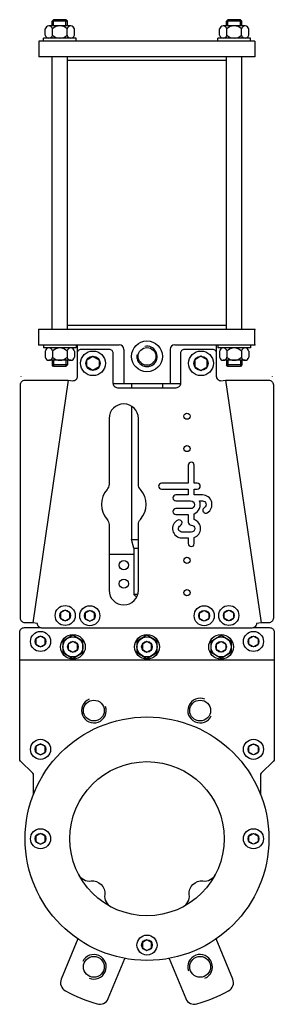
# Model space of a CAD drawing. Extents: x 20 to 185, y 7 to 646.
import ezdxf

# ---------------------------------------------------------------- set-up
doc = ezdxf.new("R2010")
doc.units = 0
doc.header["$LTSCALE"] = 15
doc.header["$MEASUREMENT"] = 0
doc.layers.add('CYL_XDN100', color=7, linetype='CONTINUOUS')

msp = doc.modelspace()

# ---------------------------------------------------------------- linework, layer by layer
at = {"layer": 'CYL_XDN100'}
for p, q in [((42.42, 645.99), (41.42, 644.99)), ((50.42, 645.99), (42.42, 645.99)), ((42.42, 641.99), (42.42, 645.99)), ((50.42, 641.99), (50.42, 645.99)), ((51.42, 644.99), (50.42, 645.99)), ((155.42, 645.99), (154.42, 644.99)), ((163.42, 645.99), (155.42, 645.99)), ((155.42, 641.99), (155.42, 645.99)), ((164.42, 644.99), (163.42, 645.99)), ((163.42, 641.99), (163.42, 645.99)), ((36.97, 635.99), (36.97, 639.99)), ((53.51, 641.99), (39.34, 641.99)), ((51.42, 644.99), (41.42, 644.99)), ((41.42, 641.99), (41.42, 644.99)), ((41.7, 635.99), (41.7, 639.99)), ((51.15, 635.99), (51.15, 639.99)), ((51.42, 641.99), (51.42, 644.99)), ((55.87, 635.99), (55.87, 639.99)), ((149.97, 635.99), (149.97, 639.99)), ((166.51, 641.99), (152.34, 641.99)), ((164.42, 644.99), (154.42, 644.99)), ((154.42, 641.99), (154.42, 644.99)), ((154.7, 635.99), (154.7, 639.99)), ((164.15, 635.99), (164.15, 639.99)), ((164.42, 641.99), (164.42, 644.99)), ((168.87, 635.99), (168.87, 639.99)), ((56.92, 633.99), (35.92, 633.99)), ((35.92, 631.99), (35.92, 633.99)), ((56.92, 631.99), (56.92, 633.99)), ((169.92, 633.99), (148.92, 633.99)), ((148.92, 631.99), (148.92, 633.99)), ((169.92, 631.99), (169.92, 633.99)), ((172.92, 631.99), (32.92, 631.99)), ((32.92, 631.99), (32.92, 621.99)), ((172.92, 631.99), (172.92, 621.99)), ((172.92, 621.99), (32.92, 621.99)), ((41.42, 444.99), (41.42, 621.99)), ((51.42, 444.99), (51.42, 621.99)), ((154.42, 444.99), (154.42, 621.99)), ((164.42, 444.99), (164.42, 621.99)), ((154.42, 619.49), (51.42, 619.49)), ((154.42, 447.49), (51.42, 447.49)), ((172.92, 444.99), (32.92, 444.99)), ((32.92, 434.99), (32.92, 444.99)), ((172.92, 434.99), (172.92, 444.99)), ((172.92, 434.99), (172.92, 444.99)), ((172.92, 434.99), (172.92, 444.99)), ((32.92, 434.99), (84.92, 434.99)), ((35.92, 434.99), (35.92, 432.99)), ((56.92, 434.99), (56.92, 432.99)), ((57.92, 429.99), (57.92, 434.99)), ((120.92, 434.99), (172.92, 434.99)), ((147.92, 429.99), (147.92, 434.99)), ((148.92, 434.99), (148.92, 432.99)), ((169.92, 434.99), (169.92, 432.99)), ((56.92, 432.99), (35.92, 432.99)), ((36.97, 430.99), (36.97, 426.99)), ((41.7, 430.99), (41.7, 426.99)), ((51.15, 430.99), (51.15, 426.99)), ((55.87, 430.99), (55.87, 426.99)), ((87.92, 431.99), (87.92, 409.99)), ((117.92, 431.99), (117.92, 409.99)), ((169.92, 432.99), (148.92, 432.99)), ((149.97, 430.99), (149.97, 426.99)), ((154.7, 430.99), (154.7, 426.99)), ((164.15, 430.99), (164.15, 426.99)), ((168.87, 430.99), (168.87, 426.99)), ((53.51, 424.99), (39.34, 424.99)), ((41.42, 424.99), (41.42, 421.99)), ((51.42, 421.99), (41.42, 421.99)), ((42.42, 420.99), (41.42, 421.99)), ((42.42, 424.99), (42.42, 420.99)), ((50.42, 424.99), (50.42, 420.99)), ((51.42, 421.99), (50.42, 420.99)), ((51.42, 424.99), (51.42, 421.99)), ((166.51, 424.99), (152.34, 424.99)), ((154.42, 424.99), (154.42, 421.99)), ((164.42, 421.99), (154.42, 421.99)), ((155.42, 420.99), (154.42, 421.99)), ((155.42, 424.99), (155.42, 420.99)), ((163.42, 424.99), (163.42, 420.99)), ((164.42, 421.99), (163.42, 420.99)), ((164.42, 424.99), (164.42, 421.99)), ((50.42, 420.99), (42.42, 420.99)), ((163.42, 420.99), (155.42, 420.99)), ((21.37, 414.24), (21.42, 414.55)), ((51.89, 412.13), (28.89, 254.63)), ((80.86, 409.99), (124.85, 409.99)), ((92.92, 409.99), (92.92, 407.49)), ((112.92, 409.99), (112.92, 407.49)), ((153.82, 412.13), (176.82, 254.63)), ((184.34, 414.24), (184.29, 414.55)), ((92.92, 395.23), (92.92, 308.59)), ((92.92, 308.59), (97.42, 308.59)), ((94.42, 302.99), (92.92, 308.59)), ((94.42, 302.99), (94.42, 272.99)), ((94.42, 302.99), (97.42, 302.99)), ((94.42, 298.99), (78.42, 298.99)), ((96.54, 272.99), (94.42, 272.99)), ((95.77, 271.64), (94.42, 272.99)), ((20.42, 230.49), (185.42, 230.49))]:
    msp.add_line(p, q, dxfattribs=at)
for points in [[(34.85, 251.19, -0.414214), (31.85, 254.19), (28.89, 254.63), (23.89, 254.63, -0.414214), (20.89, 257.63), (20.89, 409.13, -0.414214), (23.89, 412.13), (51.89, 412.13), (54.85, 411.69, 0.414214), (57.85, 414.69), (57.85, 429.69, -0.414214), (60.35, 432.19), (78.35, 432.19, -0.414214), (80.85, 429.69), (80.85, 410.19, 0.414214), (83.85, 407.19), (121.85, 407.19, 0.414214), (124.85, 410.19), (124.85, 429.69, -0.414214), (127.35, 432.19), (145.35, 432.19, -0.414214), (147.85, 429.69), (147.85, 414.69, 0.414214), (150.85, 411.69), (153.82, 412.13), (181.82, 412.13, -0.414214), (184.82, 409.13), (184.82, 257.63, -0.414214), (181.82, 254.63), (176.82, 254.63), (173.85, 254.19, -0.414214), (170.85, 251.19)], [(78.35, 344.48, -0.185167), (77.07, 341.14, 0.383482), (77.07, 321.75, -0.185167), (78.35, 318.4), (78.35, 275.69, 1), (97.35, 275.69), (97.35, 318.4, -0.185167), (98.64, 321.75, 0.383482), (98.64, 341.14, -0.185167), (97.35, 344.48), (97.35, 387.19, 1), (78.35, 387.19)], [(133.53, 345.17), (133.53, 355.12), (133.53, 356.87, 1), (129.71, 356.87), (129.71, 355.12), (129.71, 345.17), (112.38, 345.17, 1), (112.38, 341.36), (129.71, 341.36), (129.71, 337.55), (121.62, 337.55, 1), (121.62, 333.74), (131.11, 333.74, -1), (131.11, 328.69), (121.62, 328.69, 1), (121.62, 324.88), (129.71, 324.88), (129.71, 319.94, 0.414214), (131.62, 318.03, -1), (131.62, 313.5), (125.55, 313.5, -0.794623), (124.55, 317.8, 1), (122.87, 321.22, 0.794623), (125.55, 309.69), (129.71, 309.69), (129.71, 306.01, 1), (133.53, 306.01), (133.53, 310, 0.722745), (133.53, 321.54), (133.53, 325.36, 0.419737), (136.92, 333.74), (138.87, 333.74, -0.767176), (140.06, 329.31, 1), (141.97, 326.01, 0.767176), (138.87, 337.55), (133.53, 337.55), (133.53, 341.36), (135.54, 341.36, 1), (135.54, 345.17)]]:
    msp.add_lwpolyline(points, format="xyb", close=True, dxfattribs=at)
for points in [[(71.92, 420.68), (67.92, 418.37), (63.92, 420.68), (63.92, 425.3), (67.92, 427.61), (71.92, 425.3)], [(133.92, 420.68), (137.92, 418.37), (141.92, 420.68), (141.92, 425.3), (137.92, 427.61), (133.92, 425.3)], [(46.92, 257.61), (49.92, 255.88), (52.92, 257.61), (52.92, 261.07), (49.92, 262.81), (46.92, 261.07)], [(62.85, 257.46), (65.85, 255.73), (68.85, 257.46), (68.85, 260.92), (65.85, 262.66), (62.85, 260.92)], [(142.99, 257.46), (139.99, 255.73), (136.99, 257.46), (136.99, 260.92), (139.99, 262.66), (142.99, 260.92)], [(158.92, 257.61), (155.92, 255.88), (152.92, 257.61), (152.92, 261.07), (155.92, 262.81), (158.92, 261.07)], [(30.92, 240.76), (33.92, 239.03), (36.92, 240.76), (36.92, 244.23), (33.92, 245.96), (30.92, 244.23)], [(61.42, 242.75), (54.92, 246.5), (48.42, 242.75), (48.42, 235.24), (54.92, 231.49), (61.42, 235.24)], [(109.42, 242.75), (102.92, 246.5), (96.42, 242.75), (96.42, 235.24), (102.92, 231.49), (109.42, 235.24)], [(144.42, 242.75), (150.92, 246.5), (157.42, 242.75), (157.42, 235.24), (150.92, 231.49), (144.42, 235.24)], [(174.92, 240.76), (171.92, 239.03), (168.92, 240.76), (168.92, 244.23), (171.92, 245.96), (174.92, 244.23)], [(51.92, 237.26), (54.92, 235.53), (57.92, 237.26), (57.92, 240.73), (54.92, 242.46), (51.92, 240.73)], [(99.92, 237.26), (102.92, 235.53), (105.92, 237.26), (105.92, 240.73), (102.92, 242.46), (99.92, 240.73)], [(153.92, 237.26), (150.92, 235.53), (147.92, 237.26), (147.92, 240.73), (150.92, 242.46), (153.92, 240.73)], [(30.92, 170.76), (33.92, 169.03), (36.92, 170.76), (36.92, 174.23), (33.92, 175.96), (30.92, 174.23)], [(174.92, 170.76), (171.92, 169.03), (168.92, 170.76), (168.92, 174.23), (171.92, 175.96), (174.92, 174.23)], [(30.92, 112.76), (33.92, 111.03), (36.92, 112.76), (36.92, 116.23), (33.92, 117.96), (30.92, 116.23)], [(174.92, 112.76), (171.92, 111.03), (168.92, 112.76), (168.92, 116.23), (171.92, 117.96), (174.92, 116.23)], [(99.92, 43.76), (102.92, 42.03), (105.92, 43.76), (105.92, 47.23), (102.92, 48.96), (99.92, 47.23)]]:
    msp.add_lwpolyline(points, close=True, dxfattribs=at)
for points in [[(29.42, 143.45), (29.42, 155.66, 0.198912), (28.84, 157.08), (21.01, 164.91, -0.198912), (20.42, 166.32), (20.42, 248.49, -0.414214), (23.42, 251.49), (33.54, 251.49)], [(172.16, 251.49), (182.42, 251.49, -0.414214), (185.42, 248.49), (185.42, 166.32, -0.198912), (184.84, 164.91), (177.01, 157.08, 0.198912), (176.42, 155.66), (176.42, 143.45)], [(58.62, 91.32, 0.310868), (66.64, 87.08, -0.484322), (75.51, 78.21, 0.310868), (79.75, 70.19)], [(126.1, 70.19, 0.310868), (130.33, 78.21, -0.484322), (139.21, 87.08, 0.310868), (147.23, 91.32)], [(58.11, 49.43), (47.31, 23.36, 0.385443), (50.02, 15.77, 0.04965), (70.52, 7.28, 0.385443), (77.8, 10.73), (88.6, 36.8)], [(117.24, 36.8), (128.04, 10.73, 0.385443), (135.32, 7.28, 0.04965), (155.82, 15.77, 0.385443), (158.53, 23.36), (147.73, 49.43)]]:
    msp.add_lwpolyline(points, format="xyb", dxfattribs=at)
for centre, radius in [((102.92, 427.49), 10), ((67.92, 422.99), 8), ((102.92, 427.49), 5.75), ((137.92, 422.99), 8), ((67.92, 422.99), 4.62), ((137.92, 422.99), 4.62), ((128.85, 388.69), 2), ((128.85, 367.69), 2), ((87.92, 291.99), 3), ((128.85, 295.19), 2), ((87.92, 279.99), 3), ((128.85, 274.19), 2), ((49.92, 259.34), 6.5), ((49.92, 259.34), 3.46), ((65.85, 259.19), 6.5), ((65.85, 259.19), 3.46), ((139.99, 259.19), 6.5), ((139.99, 259.19), 3.46), ((155.92, 259.34), 6.5), ((155.92, 259.34), 3.46), ((33.92, 242.49), 6.5), ((33.92, 242.49), 3.46), ((54.92, 238.99), 8), ((54.92, 238.99), 6.5), ((102.92, 238.99), 8), ((102.92, 238.99), 6.5), ((150.92, 238.99), 8), ((150.92, 238.99), 6.5), ((171.92, 242.49), 6.5), ((171.92, 242.49), 3.46), ((54.92, 238.99), 3.46), ((102.92, 238.99), 3.46), ((150.92, 238.99), 3.46), ((68.48, 197.64), 6.75), ((137.37, 197.64), 6.75), ((102.92, 114.49), 79), ((33.92, 172.49), 6.5), ((171.92, 172.49), 6.5), ((33.92, 172.49), 3.46), ((171.92, 172.49), 3.46), ((102.92, 114.49), 50), ((33.92, 114.49), 6.5), ((33.92, 114.49), 3.46), ((171.92, 114.49), 6.5), ((171.92, 114.49), 3.46), ((102.92, 45.49), 6.5), ((102.92, 45.49), 3.46), ((68.48, 31.34), 6.75), ((137.37, 31.34), 6.75)]:
    msp.add_circle(centre, radius, dxfattribs=at)
for centre, radius, start, end in [((39.34, 639.6), 2.4, 9.50011, 170.49989), ((46.42, 635.41), 6.58, 44.11602, 135.88398), ((53.51, 639.6), 2.4, 9.50011, 170.49989), ((152.34, 639.6), 2.4, 9.50011, 170.49989), ((159.42, 635.41), 6.58, 44.11602, 135.88398), ((166.51, 639.6), 2.4, 9.50011, 170.49989), ((39.34, 636.39), 2.4, 189.50011, 350.49989), ((46.42, 640.57), 6.58, 224.11602, 315.88398), ((53.51, 636.39), 2.4, 189.50011, 350.49989), ((152.34, 636.39), 2.4, 189.50011, 350.49989), ((159.42, 640.57), 6.58, 224.11602, 315.88398), ((166.51, 636.39), 2.4, 189.50011, 350.49989), ((84.92, 431.99), 3, 0, 90), ((120.92, 431.99), 3, 90, 180), ((39.34, 430.6), 2.4, 9.50011, 170.49989), ((46.42, 426.41), 6.58, 44.11602, 135.88398), ((53.51, 430.6), 2.4, 9.50011, 170.49989), ((102.92, 427.49), 6.58, 171.2075, 101.66502), ((152.34, 430.6), 2.4, 9.50011, 170.49989), ((159.42, 426.41), 6.58, 44.11602, 135.88398), ((166.51, 430.6), 2.4, 9.50011, 170.49989), ((39.34, 427.39), 2.4, 189.50011, 350.49989), ((46.42, 431.57), 6.58, 224.11602, 315.88398), ((53.51, 427.39), 2.4, 189.50011, 350.49989), ((102.92, 427.49), 6.58, 180, 0), ((152.34, 427.39), 2.4, 189.50011, 350.49989), ((159.42, 431.57), 6.58, 224.11602, 315.88398), ((166.51, 427.39), 2.4, 189.50011, 350.49989), ((68.48, 197.64), 8, 112.5, 19.63402), ((137.37, 197.64), 8, 67.5, 334.63402), ((68.48, 31.34), 8, 247.5, 154.63402), ((137.37, 31.34), 8, 292.5, 199.63402)]:
    msp.add_arc(centre, radius, start, end, dxfattribs=at)
at = {"layer": 'CYL_XDN100', "linetype": 'ByBlock'}
for p in [(32.92, 444.99), (172.92, 444.99), (32.92, 434.99), (172.92, 434.99)]:
    msp.add_point(p, dxfattribs=at)

doc.saveas('drawing.dxf')
